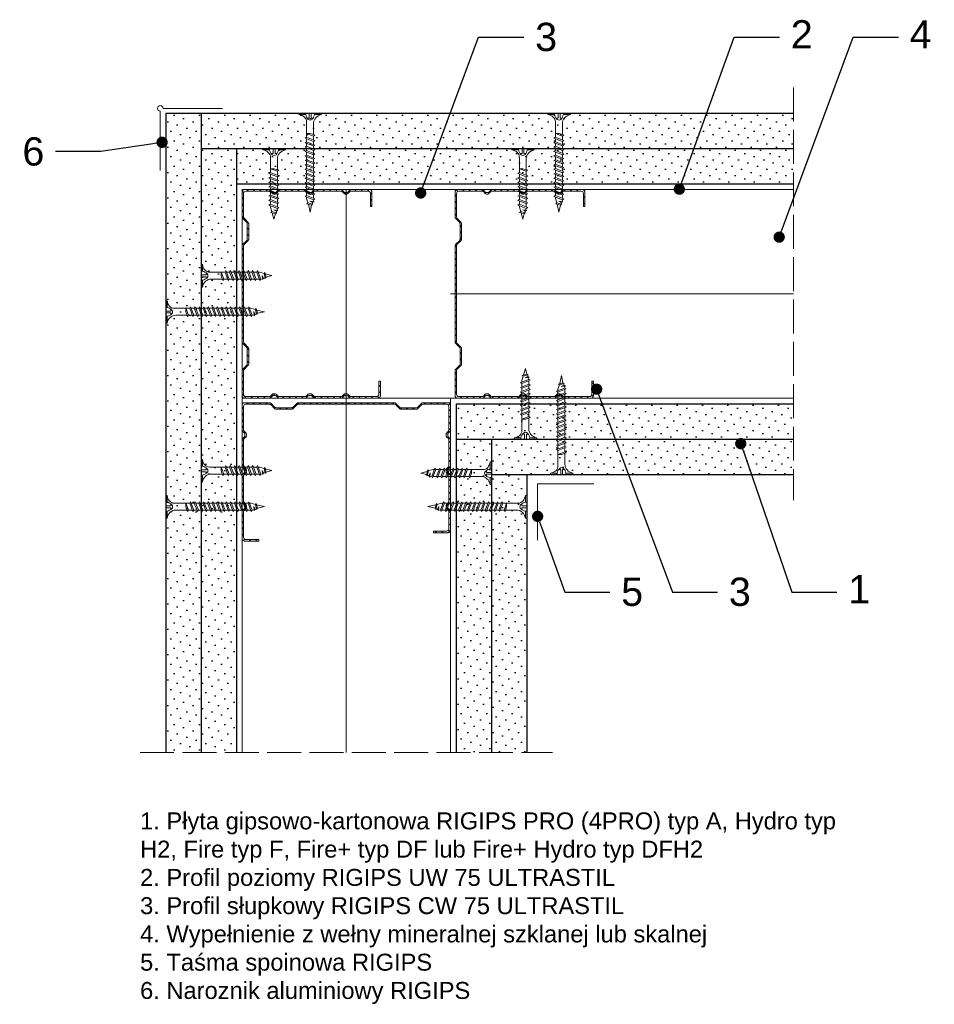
# Model space of a CAD drawing. Header units: millimetres. Extents: x 1613 to 2700, y 602 to 1530.
# Tile 2 of 4: x 1977 to 2301, y 620 to 968. Entities that reach past the tile are written whole.
import ezdxf
from ezdxf import colors
from ezdxf.entities.mleader import LeaderData, LeaderLine
from ezdxf.math import Vec2, Vec3

# ---------------------------------------------------------------- set-up
doc = ezdxf.new("R2010")
doc.units = ezdxf.units.MM
doc.linetypes.add('ACAD_ISO02W100', pattern=[15, 12, -3])
for name, color, linetype, lineweight in [('_ISOVER WELNA', 7, 'BATTING', 9), ('_RIGIPS AKCESORIA', 7, 'Continuous', 18), ('_RIGIPS G-K', 7, 'Continuous', 25), ('_RIGIPS PROFIL', 7, 'Continuous', 18), ('OPISY', 7, 'Continuous', 9), ('PRZERYWANA', 7, 'ACAD_ISO02W100', 9)]:
    doc.layers.add(name, color=color, linetype=linetype, lineweight=lineweight)
doc.styles.get("Standard").update_dxf_attribs({"font": 'arial.ttf'})
doc.linetypes.add('BATTING', pattern='A,0.00254,-2.54,[134,ltypeshp.shx,S=2.54,R=0,X=-2.54,Y=0],-5.08,[134,ltypeshp.shx,S=2.54,R=180,X=2.54,Y=0],-2.54', length=10.16254)
pattern_1 = [(45, (140.6125, -180.5183), (-1.122532, 3.367596), [0, -3.175])]
pattern_2 = [(45, (142.4125, -182.3183), (-1.122532, 3.367596), [0, -3.175])]

# ---------------------------------------------------------------- blocks, each defined once
blk = doc.blocks.new('TN 25')
at = {"layer": '_RIGIPS AKCESORIA'}
for p, q in [((0, -0.84), (0, 7.16)), ((0, 7.16), (0.46, 7.16)), ((0.46, 7.16), (0.46, 4.78)), ((0.46, 4.78), (0, 4.78)), ((0, 3.5), (1.77, 3.5)), ((1.77, 3.5), (1.77, 4.2)), ((3.02, 4.46), (8.47, 4.46)), ((7.12, 4.46), (7.12, 3.18)), ((8.03, 2.01), (7.12, 4.46)), ((8.47, 4.46), (8.79, 5)), ((9.61, 1.51), (8.47, 4.46)), ((8.79, 5), (9.93, 2.01)), ((9, 4.46), (10.1, 4.46)), ((10.1, 4.46), (10.41, 5)), ((11.23, 1.51), (10.1, 4.46)), ((10.41, 5), (11.56, 2.01)), ((10.62, 4.46), (11.67, 4.46)), ((11.67, 4.46), (11.99, 5)), ((12.81, 1.51), (11.67, 4.46)), ((11.99, 5), (13.14, 2.01)), ((12.2, 4.46), (13.21, 4.46)), ((13.21, 4.46), (13.52, 5)), ((14.34, 1.51), (13.21, 4.46)), ((13.52, 5), (14.67, 2.01)), ((13.73, 4.46), (14.8, 4.46)), ((14.8, 4.46), (15.12, 5)), ((15.94, 1.51), (14.8, 4.46)), ((15.12, 5), (16.26, 2.01)), ((15.33, 4.46), (16.42, 4.46)), ((16.42, 4.46), (16.73, 5)), ((17.55, 1.51), (16.42, 4.46)), ((16.73, 5), (17.88, 2.01)), ((16.94, 4.46), (17.99, 4.46)), ((17.99, 4.46), (18.31, 5)), ((19.13, 1.51), (17.99, 4.46)), ((18.31, 5), (19.45, 2.01)), ((18.52, 4.46), (19.68, 4.46)), ((19.68, 4.46), (20, 5)), ((20.82, 1.51), (19.68, 4.46)), ((20, 5), (21.14, 2.01)), ((20.21, 4.46), (20.7, 4.46)), ((20.7, 4.46), (22.28, 3.98)), ((22.28, 3.98), (22.56, 4.37)), ((22.7, 2.36), (22.28, 3.98)), ((22.56, 4.37), (23.03, 2.71)), ((22.71, 3.85), (25, 3.24)), ((0, 2.83), (1.77, 2.83)), ((0.46, 1.64), (0, 1.64)), ((0.46, -0.84), (0.46, 1.64)), ((1.77, 2.83), (1.77, 2.18)), ((7.49, 2.01), (3.55, 2.01)), ((7.12, 3.18), (7.65, 1.53)), ((7.65, 1.53), (8.03, 2.01)), ((9.41, 2.01), (8.03, 2.01)), ((9.93, 2.01), (9.61, 1.51)), ((11.04, 2.01), (9.93, 2.01)), ((11.56, 2.01), (11.23, 1.51)), ((12.61, 2.01), (11.56, 2.01)), ((13.14, 2.01), (12.81, 1.51)), ((14.15, 2.01), (13.14, 2.01)), ((14.67, 2.01), (14.34, 1.51)), ((15.74, 2.01), (14.67, 2.01)), ((16.26, 2.01), (15.94, 1.51)), ((17.36, 2.01), (16.26, 2.01)), ((17.88, 2.01), (17.55, 1.51)), ((18.93, 2.01), (17.88, 2.01)), ((19.45, 2.01), (19.13, 1.51)), ((19.45, 2.01), (20.62, 2.01)), ((21.14, 2.01), (20.82, 1.51)), ((21.14, 2.01), (21.81, 2.12)), ((21.85, 1.83), (21.67, 3.28)), ((21.67, 3.28), (22.14, 2.4)), ((22.14, 2.4), (21.85, 1.83)), ((22.7, 2.36), (22.14, 2.4)), ((23.03, 2.71), (22.7, 2.36)), ((25, 3.24), (23.03, 2.71)), ((0, -0.84), (0.46, -0.84))]:
    blk.add_line(p, q, dxfattribs=at)
for centre, major_axis, ratio, start_param, end_param in [((3.09, 7.67), (0.17, 3.2), 0.826134, 1.773653, 3.180586), ((-0.04, 0.9), (0, 3.93), 0.848176, -0.720942, -0.151112), ((1.66, 3.18), (0, 0.895), 0.848176, -1.552777, -0.720942), ((3.37, -1.57), (0.28, 3.57), 0.832181, 0.035984, 1.430787), ((-2.73, 15.91), (0, 14.76), 0.848176, 3.399396, 3.475072), ((0.59, 4.62), (0, 2.81), 0.848176, 3.475072, 3.862535), ((1.66, 3.18), (0, 0.895), 0.848176, 3.862535, 4.730408)]:
    blk.add_ellipse(centre, major_axis=major_axis, ratio=ratio, start_param=start_param, end_param=end_param, dxfattribs=at)
blk = doc.blocks.new('CW 75 ULTRASTIL')
h = blk.add_hatch()
h.set_pattern_fill('ANSI31', color=256, scale=0.5, style=0)
h.paths.add_polyline_path([(106.07, 103.31, -0.414214), (106.87, 104.11), (115.19, 104.11, -0.198912), (115.55, 103.96), (116.25, 103.25, 0.198912), (116.61, 103.11), (117.19, 103.11, 0.198912), (117.55, 103.25), (118.25, 103.96, -0.198912), (118.61, 104.11), (127.89, 104.11, -0.198912), (128.25, 103.96), (128.95, 103.25, 0.198912), (129.31, 103.11), (129.89, 103.11, 0.198912), (130.25, 103.25), (130.95, 103.96, -0.198912), (131.31, 104.11), (140.59, 104.11, -0.198912), (140.95, 103.96), (141.65, 103.25, 0.198912), (142.01, 103.11), (142.59, 103.11, 0.198912), (142.95, 103.25), (143.65, 103.96, -0.198912), (144.01, 104.11), (153.17, 104.11, -0.414214), (153.97, 103.31), (153.97, 98.66), (154.52, 98.66), (154.52, 103.86, 0.414214), (153.72, 104.66), (144.01, 104.66, 0.198912), (143.65, 104.51), (142.95, 103.8, -0.198912), (142.59, 103.66), (142.01, 103.66, -0.198912), (141.65, 103.8), (140.95, 104.51, 0.198912), (140.59, 104.66), (131.31, 104.66, 0.198912), (130.95, 104.51), (130.25, 103.8, -0.198912), (129.89, 103.66), (129.31, 103.66, -0.198912), (128.95, 103.8), (128.25, 104.51, 0.198912), (127.89, 104.66), (118.61, 104.66, 0.198912), (118.25, 104.51), (117.55, 103.8, -0.198912), (117.19, 103.66), (116.61, 103.66, -0.198912), (116.25, 103.8), (115.55, 104.51, 0.198912), (115.19, 104.66), (106.32, 104.66, 0.414214), (105.52, 103.86), (105.52, 94.86, 0.198912), (105.67, 94.51), (107.17, 93, -0.198912), (107.32, 92.65), (107.32, 87.06, -0.198912), (107.17, 86.71), (105.67, 85.2, 0.198912), (105.52, 84.85), (105.52, 50.66, 0.198912), (105.67, 50.31), (107.17, 48.8, -0.198912), (107.32, 48.45), (107.32, 42.86, -0.198912), (107.17, 42.51), (105.67, 41, 0.198912), (105.52, 40.65), (105.52, 31.66, 0.414214), (106.32, 30.86), (115.19, 30.86, 0.198912), (115.55, 31), (116.25, 31.71, -0.198912), (116.61, 31.86), (117.19, 31.86, -0.198912), (117.55, 31.71), (118.25, 31, 0.198912), (118.61, 30.86), (127.89, 30.86, 0.198912), (128.25, 31), (128.95, 31.71, -0.198912), (129.31, 31.86), (129.89, 31.86, -0.198912), (130.25, 31.71), (130.95, 31, 0.198912), (131.31, 30.86), (140.59, 30.86, 0.198912), (140.95, 31), (141.65, 31.71, -0.198912), (142.01, 31.86), (142.59, 31.86, -0.198912), (142.95, 31.71), (143.65, 31, 0.198912), (144.01, 30.86), (150.72, 30.86, 0.414214), (151.52, 31.66), (151.52, 36.86), (150.97, 36.86), (150.97, 32.21, -0.414214), (150.17, 31.41), (144.01, 31.41, -0.198912), (143.65, 31.55), (142.95, 32.26, 0.198912), (142.59, 32.41), (142.01, 32.41, 0.198912), (141.65, 32.26), (140.95, 31.55, -0.198912), (140.59, 31.41), (131.31, 31.41, -0.198912), (130.95, 31.55), (130.25, 32.26, 0.198912), (129.89, 32.41), (129.31, 32.41, 0.198912), (128.95, 32.26), (128.25, 31.55, -0.198912), (127.89, 31.41), (118.61, 31.41, -0.198912), (118.25, 31.55), (117.55, 32.26, 0.198912), (117.19, 32.41), (116.61, 32.41, 0.198912), (116.25, 32.26), (115.55, 31.55, -0.198912), (115.19, 31.41), (106.87, 31.41, -0.414214), (106.07, 32.21), (106.07, 40.65, -0.198912), (106.22, 41), (107.72, 42.51, 0.198912), (107.87, 42.86), (107.87, 48.45, 0.198912), (107.72, 48.8), (106.22, 50.31, -0.198912), (106.07, 50.66), (106.07, 84.85, -0.198912), (106.22, 85.2), (107.72, 86.71, 0.198912), (107.87, 87.06), (107.87, 92.65, 0.198912), (107.72, 93), (106.22, 94.51, -0.198912), (106.07, 94.86)])
at = {"layer": '_RIGIPS PROFIL'}
for p, q in [((115.19, 104.66), (106.32, 104.66)), ((127.89, 104.66), (118.61, 104.66)), ((131.31, 104.66), (140.59, 104.66)), ((153.72, 104.66), (144.01, 104.66)), ((105.52, 103.86), (105.52, 94.86)), ((106.07, 103.31), (106.07, 94.86)), ((115.19, 104.11), (106.87, 104.11)), ((115.55, 104.51), (116.25, 103.8)), ((115.55, 103.96), (116.25, 103.25)), ((117.19, 103.66), (116.61, 103.66)), ((117.19, 103.11), (116.61, 103.11)), ((118.25, 104.51), (117.55, 103.8)), ((118.25, 103.96), (117.55, 103.25)), ((127.89, 104.11), (118.61, 104.11)), ((128.25, 104.51), (128.95, 103.8)), ((128.25, 103.96), (128.95, 103.25)), ((129.89, 103.66), (129.31, 103.66)), ((129.89, 103.11), (129.31, 103.11)), ((130.95, 104.51), (130.25, 103.8)), ((130.95, 103.96), (130.25, 103.25)), ((131.31, 104.11), (140.59, 104.11)), ((140.95, 104.51), (141.65, 103.8)), ((140.95, 103.96), (141.65, 103.25)), ((142.59, 103.66), (142.01, 103.66)), ((142.59, 103.11), (142.01, 103.11)), ((143.65, 104.51), (142.95, 103.8)), ((143.65, 103.96), (142.95, 103.25)), ((153.17, 104.11), (144.01, 104.11)), ((153.97, 98.66), (153.97, 103.31)), ((154.52, 98.66), (154.52, 103.86)), ((153.97, 98.66), (154.52, 98.66)), ((107.17, 93), (105.67, 94.51)), ((107.72, 93), (106.22, 94.51)), ((107.32, 92.65), (107.32, 87.06)), ((107.87, 92.65), (107.87, 87.06)), ((105.52, 84.85), (105.52, 50.66)), ((107.17, 86.71), (105.67, 85.2)), ((106.07, 84.85), (106.07, 50.66)), ((107.72, 86.71), (106.22, 85.2)), ((107.17, 48.8), (105.67, 50.31)), ((107.72, 48.8), (106.22, 50.31)), ((107.32, 42.86), (107.32, 48.45)), ((107.87, 42.86), (107.87, 48.45)), ((107.17, 42.51), (105.67, 41)), ((107.72, 42.51), (106.22, 41)), ((105.52, 31.66), (105.52, 40.65)), ((106.07, 32.21), (106.07, 40.65)), ((150.97, 36.86), (150.97, 32.21)), ((150.97, 36.86), (151.52, 36.86)), ((151.52, 36.86), (151.52, 31.66)), ((115.19, 31.41), (106.87, 31.41)), ((115.55, 31.55), (116.25, 32.26)), ((115.55, 31), (116.25, 31.71)), ((117.19, 32.41), (116.61, 32.41)), ((117.19, 31.86), (116.61, 31.86)), ((118.25, 31.55), (117.55, 32.26)), ((118.25, 31), (117.55, 31.71)), ((127.89, 31.41), (118.61, 31.41)), ((128.25, 31.55), (128.95, 32.26)), ((128.25, 31), (128.95, 31.71)), ((129.89, 32.41), (129.31, 32.41)), ((129.89, 31.86), (129.31, 31.86)), ((130.95, 31.55), (130.25, 32.26)), ((130.95, 31), (130.25, 31.71)), ((131.31, 31.41), (140.59, 31.41)), ((140.95, 31.55), (141.65, 32.26)), ((140.95, 31), (141.65, 31.71)), ((142.59, 32.41), (142.01, 32.41)), ((142.59, 31.86), (142.01, 31.86)), ((143.65, 31.55), (142.95, 32.26)), ((143.65, 31), (142.95, 31.71)), ((150.17, 31.41), (144.01, 31.41)), ((115.19, 30.86), (106.32, 30.86)), ((127.89, 30.86), (118.61, 30.86)), ((131.31, 30.86), (140.59, 30.86)), ((150.72, 30.86), (144.01, 30.86))]:
    blk.add_line(p, q, dxfattribs=at)
for centre, radius, start, end in [((106.32, 103.86), 0.8, 90, 180), ((115.19, 104.16), 0.5, 45, 90), ((118.61, 104.16), 0.5, 90, 135), ((127.89, 104.16), 0.5, 45, 90), ((131.31, 104.16), 0.5, 90, 135), ((140.59, 104.16), 0.5, 45, 90), ((144.01, 104.16), 0.5, 90, 135), ((153.72, 103.86), 0.8, 0, 90), ((106.87, 103.31), 0.8, 90, 180), ((115.19, 103.61), 0.5, 45, 90), ((116.61, 104.16), 0.5, 225, 270), ((116.61, 103.61), 0.5, 225, 270), ((117.19, 104.16), 0.5, 270, 315), ((117.19, 103.61), 0.5, 270, 315), ((118.61, 103.61), 0.5, 90, 135), ((127.89, 103.61), 0.5, 45, 90), ((129.31, 104.16), 0.5, 225, 270), ((129.31, 103.61), 0.5, 225, 270), ((129.89, 104.16), 0.5, 270, 315), ((129.89, 103.61), 0.5, 270, 315), ((131.31, 103.61), 0.5, 90, 135), ((140.59, 103.61), 0.5, 45, 90), ((142.01, 104.16), 0.5, 225, 270), ((142.01, 103.61), 0.5, 225, 270), ((142.59, 104.16), 0.5, 270, 315), ((142.59, 103.61), 0.5, 270, 315), ((144.01, 103.61), 0.5, 90, 135), ((153.17, 103.31), 0.8, 0, 90), ((106.02, 94.86), 0.5, 180, 225), ((106.57, 94.86), 0.5, 180, 225), ((106.82, 92.65), 0.5, 0, 45), ((107.37, 92.65), 0.5, 0, 45), ((106.02, 84.85), 0.5, 135, 180), ((106.57, 84.85), 0.5, 135, 180), ((106.82, 87.06), 0.5, 315, 0), ((107.37, 87.06), 0.5, 315, 0), ((106.02, 50.66), 0.5, 180, 225), ((106.57, 50.66), 0.5, 180, 225), ((106.82, 48.45), 0.5, 0, 45), ((107.37, 48.45), 0.5, 0, 45), ((106.82, 42.86), 0.5, 315, 0), ((107.37, 42.86), 0.5, 315, 0), ((106.02, 40.65), 0.5, 135, 180), ((106.57, 40.65), 0.5, 135, 180), ((106.32, 31.66), 0.8, 180, 270), ((106.87, 32.21), 0.8, 180, 270), ((115.19, 31.91), 0.5, 270, 315), ((116.61, 31.91), 0.5, 90, 135), ((116.61, 31.36), 0.5, 90, 135), ((117.19, 31.91), 0.5, 45, 90), ((117.19, 31.36), 0.5, 45, 90), ((118.61, 31.91), 0.5, 225, 270), ((127.89, 31.91), 0.5, 270, 315), ((129.31, 31.91), 0.5, 90, 135), ((129.31, 31.36), 0.5, 90, 135), ((129.89, 31.91), 0.5, 45, 90), ((129.89, 31.36), 0.5, 45, 90), ((131.31, 31.91), 0.5, 225, 270), ((140.59, 31.91), 0.5, 270, 315), ((142.01, 31.91), 0.5, 90, 135), ((142.01, 31.36), 0.5, 90, 135), ((142.59, 31.91), 0.5, 45, 90), ((142.59, 31.36), 0.5, 45, 90), ((144.01, 31.91), 0.5, 225, 270), ((150.17, 32.21), 0.8, 270, 0), ((150.72, 31.66), 0.8, 270, 0), ((115.19, 31.36), 0.5, 270, 315), ((118.61, 31.36), 0.5, 225, 270), ((127.89, 31.36), 0.5, 270, 315), ((131.31, 31.36), 0.5, 225, 270), ((140.59, 31.36), 0.5, 270, 315), ((144.01, 31.36), 0.5, 225, 270)]:
    blk.add_arc(centre, radius, start, end, dxfattribs=at)
blk = doc.blocks.new('TN 35')
at = {"layer": '_RIGIPS AKCESORIA'}
for p, q in [((0, -0.84), (0, 7.16)), ((0, 7.16), (0.46, 7.16)), ((0.46, 7.16), (0.46, 4.78)), ((0.46, 4.78), (0, 4.78)), ((0, 3.5), (1.77, 3.5)), ((1.77, 3.5), (1.77, 4.2)), ((3.02, 4.46), (8.47, 4.46)), ((7.12, 4.46), (7.12, 3.18)), ((8.03, 2.01), (7.12, 4.46)), ((8.47, 4.46), (8.79, 5)), ((9.61, 1.51), (8.47, 4.46)), ((8.79, 5), (9.93, 2.01)), ((9, 4.46), (10.1, 4.46)), ((10.1, 4.46), (10.41, 5)), ((11.23, 1.51), (10.1, 4.46)), ((10.41, 5), (11.56, 2.01)), ((10.62, 4.46), (11.67, 4.46)), ((11.67, 4.46), (11.99, 5)), ((12.81, 1.51), (11.67, 4.46)), ((11.99, 5), (13.14, 2.01)), ((12.2, 4.46), (13.21, 4.46)), ((13.21, 4.46), (13.52, 5)), ((14.34, 1.51), (13.21, 4.46)), ((13.52, 5), (14.67, 2.01)), ((13.73, 4.46), (14.8, 4.46)), ((14.8, 4.46), (15.12, 5)), ((15.94, 1.51), (14.8, 4.46)), ((15.12, 5), (16.26, 2.01)), ((15.33, 4.46), (16.42, 4.46)), ((16.42, 4.46), (16.73, 5)), ((17.55, 1.51), (16.42, 4.46)), ((16.73, 5), (17.88, 2.01)), ((16.94, 4.46), (17.99, 4.46)), ((17.99, 4.46), (18.31, 5)), ((19.13, 1.51), (17.99, 4.46)), ((18.31, 5), (19.45, 2.01)), ((18.52, 4.46), (19.57, 4.46)), ((19.57, 4.46), (19.88, 5)), ((20.7, 1.51), (19.57, 4.46)), ((19.88, 5), (21.03, 2.01)), ((20.09, 4.46), (21.14, 4.46)), ((21.14, 4.46), (21.46, 5)), ((22.28, 1.51), (21.14, 4.46)), ((21.46, 5), (22.6, 2.01)), ((21.67, 4.46), (22.72, 4.46)), ((22.72, 4.46), (23.03, 5)), ((23.85, 1.51), (22.72, 4.46)), ((23.03, 5), (24.18, 2.01)), ((23.24, 4.46), (24.29, 4.46)), ((24.29, 4.46), (24.61, 5)), ((25.43, 1.51), (24.29, 4.46)), ((24.61, 5), (25.75, 2.01)), ((24.81, 4.46), (25.87, 4.46)), ((25.87, 4.46), (26.18, 5)), ((27, 1.51), (25.87, 4.46)), ((26.18, 5), (27.33, 2.01)), ((26.39, 4.46), (27.44, 4.46)), ((27.44, 4.46), (27.76, 5)), ((28.58, 1.51), (27.44, 4.46)), ((27.76, 5), (28.9, 2.01)), ((27.96, 4.46), (29.13, 4.46)), ((29.13, 4.46), (29.45, 5)), ((30.27, 1.51), (29.13, 4.46)), ((29.45, 5), (30.59, 2.01)), ((29.65, 4.46), (30.15, 4.46)), ((30.15, 4.46), (31.73, 3.98)), ((31.73, 3.98), (32.01, 4.37)), ((32.15, 2.36), (31.73, 3.98)), ((32.01, 4.37), (32.48, 2.71)), ((32.16, 3.85), (35, 3.24)), ((0, 2.83), (1.77, 2.83)), ((0.46, 1.64), (0, 1.64)), ((0.46, -0.84), (0.46, 1.64)), ((1.77, 2.83), (1.77, 2.18)), ((7.49, 2.01), (3.55, 2.01)), ((7.12, 3.18), (7.65, 1.53)), ((7.65, 1.53), (8.03, 2.01)), ((9.41, 2.01), (8.03, 2.01)), ((9.93, 2.01), (9.61, 1.51)), ((11.04, 2.01), (9.93, 2.01)), ((11.56, 2.01), (11.23, 1.51)), ((12.61, 2.01), (11.56, 2.01)), ((13.14, 2.01), (12.81, 1.51)), ((14.15, 2.01), (13.14, 2.01)), ((14.67, 2.01), (14.34, 1.51)), ((15.74, 2.01), (14.67, 2.01)), ((16.26, 2.01), (15.94, 1.51)), ((17.36, 2.01), (16.26, 2.01)), ((17.88, 2.01), (17.55, 1.51)), ((18.93, 2.01), (17.84, 2.01)), ((19.45, 2.01), (19.13, 1.51)), ((20.51, 2.01), (19.41, 2.01)), ((21.03, 2.01), (20.7, 1.51)), ((22.08, 2.01), (20.99, 2.01)), ((22.6, 2.01), (22.28, 1.51)), ((23.66, 2.01), (22.56, 2.01)), ((24.18, 2.01), (23.85, 1.51)), ((25.23, 2.01), (24.14, 2.01)), ((25.75, 2.01), (25.43, 1.51)), ((26.81, 2.01), (25.71, 2.01)), ((27.33, 2.01), (27, 1.51)), ((28.38, 2.01), (27.33, 2.01)), ((28.9, 2.01), (28.58, 1.51)), ((28.9, 2.01), (30.07, 2.01)), ((30.59, 2.01), (30.27, 1.51)), ((30.59, 2.01), (31.26, 2.12)), ((31.3, 1.83), (31.12, 3.28)), ((31.12, 3.28), (31.59, 2.4)), ((31.59, 2.4), (31.3, 1.83)), ((32.15, 2.36), (31.59, 2.4)), ((32.48, 2.71), (32.15, 2.36)), ((35, 3.24), (32.48, 2.71)), ((0, -0.84), (0.46, -0.84))]:
    blk.add_line(p, q, dxfattribs=at)
for centre, major_axis, ratio, start_param, end_param in [((3.09, 7.67), (0.17, 3.2), 0.826134, 1.773653, 3.180586), ((-0.04, 0.9), (0, 3.93), 0.848176, -0.720942, -0.151112), ((1.66, 3.18), (0, 0.895), 0.848176, -1.552777, -0.720942), ((3.37, -1.57), (0.28, 3.57), 0.832181, 0.035984, 1.430787), ((-2.73, 15.91), (0, 14.76), 0.848176, 3.399396, 3.475072), ((0.59, 4.62), (0, 2.81), 0.848176, 3.475072, 3.862535), ((1.66, 3.18), (0, 0.895), 0.848176, 3.862535, 4.730408)]:
    blk.add_ellipse(centre, major_axis=major_axis, ratio=ratio, start_param=start_param, end_param=end_param, dxfattribs=at)
blk = doc.blocks.new('naroznik')
at = {"layer": '_RIGIPS AKCESORIA'}
for p, q in [((429.5, 69.65), (429.5, 90.65)), ((430.5, 91.65), (451.5, 91.65))]:
    blk.add_line(p, q, dxfattribs=at)
blk.add_arc((429.5, 91.65), 1, 0, 270, dxfattribs=at)
blk = doc.blocks.new('_Dot')
at = {"color": 0, "linetype": 'ByBlock', "lineweight": -2}
blk.add_line((-0.5, 0), (-1, 0), dxfattribs=at)
at = {"color": 0, "linetype": 'ByBlock', "const_width": 0.5}
blk.add_lwpolyline([(-0.25, 0, 1), (0.25, 0, 1)], format="xyb", close=True, dxfattribs=at)

msp = doc.modelspace()

# ---------------------------------------------------------------- hatches: boundary and pattern name
at = {"layer": '_RIGIPS G-K'}
h = msp.add_hatch(dxfattribs=at)
h.set_pattern_fill('DOTS', color=256, scale=2, angle=45, style=0)
h.set_pattern_definition(pattern_1)
h.paths.add_polyline_path([(2041.65, 934.87), (2029.15, 934.87), (2029.15, 708.66), (2041.65, 708.66)])
h = msp.add_hatch(dxfattribs=at)
h.set_pattern_fill('DOTS', color=256, scale=2, angle=45, style=0)
h.set_pattern_definition(pattern_1)
h.paths.add_polyline_path([(2251.35, 934.87), (2041.65, 934.87), (2041.65, 922.37), (2251.35, 922.37)])
h = msp.add_hatch(dxfattribs=at)
h.set_pattern_fill('DOTS', color=256, scale=2, angle=45, style=0)
h.set_pattern_definition(pattern_1)
h.paths.add_polyline_path([(2054.15, 922.37), (2041.65, 922.37), (2041.65, 708.66), (2054.15, 708.66)])
h = msp.add_hatch(dxfattribs=at)
h.set_pattern_fill('DOTS', color=256, scale=2, angle=45, style=0)
h.set_pattern_definition(pattern_1)
h.paths.add_polyline_path([(2251.35, 922.37), (2054.15, 922.37), (2054.15, 909.87), (2251.35, 909.87)])
h = msp.add_hatch(dxfattribs=at)
h.set_pattern_fill('DOTS', color=256, scale=2, angle=45, style=0)
h.set_pattern_definition([(45, (389.452, -683.798), (-1.122532, 3.367596), [0, -3.175])])
h.paths.add_polyline_path([(2251.35, 832.07), (2131.95, 832.07), (2131.95, 819.57), (2251.35, 819.57)])
h = msp.add_hatch(dxfattribs=at)
h.set_pattern_fill('DOTS', color=256, scale=2, angle=45, style=0)
h.set_pattern_definition(pattern_2)
h.paths.add_polyline_path([(2144.45, 819.57), (2131.95, 819.57), (2131.95, 708.66), (2144.45, 708.66)])
h = msp.add_hatch(dxfattribs=at)
h.set_pattern_fill('DOTS', color=256, scale=2, angle=45, style=0)
h.set_pattern_definition([(45, (389.452, -207.3183), (-1.122532, 3.367596), [0, -3.175])])
h.paths.add_polyline_path([(2251.35, 819.57), (2144.45, 819.57), (2144.45, 807.07), (2251.35, 807.07)])
h = msp.add_hatch(dxfattribs=at)
h.set_pattern_fill('DOTS', color=256, scale=2, angle=45, style=0)
h.set_pattern_definition(pattern_2)
h.paths.add_polyline_path([(2156.95, 807.07), (2144.45, 807.07), (2144.45, 708.66), (2156.95, 708.66)])

# ---------------------------------------------------------------- linework, layer by layer
at = {"layer": '_ISOVER WELNA', "ltscale": 3.6}
for p, q in [((2093.05, 907.87), (2093.05, 708.66)), ((2251.35, 870.97), (2129.95, 870.97))]:
    msp.add_line(p, q, dxfattribs=at)
at = {"layer": '_RIGIPS AKCESORIA'}
msp.add_lwpolyline([(2160.71, 783.78), (2160.71, 803.78), (2180.71, 803.78)], dxfattribs=at)
at = {"layer": '_RIGIPS G-K'}
for p, q in [((2029.15, 934.87), (2029.15, 708.66)), ((2029.15, 934.87), (2251.35, 934.87)), ((2041.65, 934.87), (2041.65, 708.66)), ((2041.65, 922.37), (2251.35, 922.37)), ((2054.15, 922.37), (2054.15, 708.66)), ((2054.15, 909.87), (2251.35, 909.87)), ((2131.95, 832.07), (2131.95, 708.66)), ((2131.95, 832.07), (2251.35, 832.07)), ((2131.95, 819.57), (2251.35, 819.57)), ((2144.45, 819.57), (2144.45, 708.66)), ((2144.45, 807.07), (2251.35, 807.07)), ((2156.95, 807.07), (2156.95, 708.66))]:
    msp.add_line(p, q, dxfattribs=at)
at = {"layer": '_RIGIPS PROFIL'}
for p, q in [((2056.15, 907.87), (2056.15, 708.66)), ((2056.15, 907.87), (2251.35, 907.87)), ((2056.15, 834.07), (2251.35, 834.07)), ((2129.95, 834.07), (2129.95, 708.66))]:
    msp.add_line(p, q, dxfattribs=at)
at = {"layer": 'PRZERYWANA'}
for p, q in [((2251.35, 943.97), (2251.35, 797.97)), ((2020.05, 708.66), (2166.05, 708.66))]:
    msp.add_line(p, q, dxfattribs=at)

# ---------------------------------------------------------------- block references
at = {"layer": '_RIGIPS AKCESORIA'}
for name, p in [('naroznik', (1597.71, 844.97)), ('TN 25', (2041.65, 874.19)), ('TN 35', (2029.15, 861.41)), ('TN 25', (2041.65, 805.22)), ('TN 35', (2029.15, 792.44))]:
    msp.add_blockref(name, p, dxfattribs=at)
at = {"layer": '_RIGIPS AKCESORIA', "xscale": -1, "rotation": 90}
for name, p in [('TN 35', (2083.47, 934.87)), ('TN 35', (2171.57, 934.87)), ('TN 25', (2070.69, 922.37)), ('TN 25', (2158.79, 922.37))]:
    msp.add_blockref(name, p, dxfattribs=at)
at = {"layer": '_RIGIPS AKCESORIA', "rotation": 90}
for name, p in [('TN 25', (2159.69, 819.57)), ('TN 35', (2172.47, 807.07))]:
    msp.add_blockref(name, p, dxfattribs=at)
at = {"layer": '_RIGIPS AKCESORIA', "xscale": -1}
for name, p in [('TN 25', (2144.45, 804.32)), ('TN 35', (2156.95, 792.44))]:
    msp.add_blockref(name, p, dxfattribs=at)
at = {"layer": '_RIGIPS PROFIL', "xscale": -1}
for p, rotation in [((1950.63, 938.72), 180), ((2026.03, 938.72), 180), ((2160.81, 937.99), 90)]:
    msp.add_blockref('CW 75 ULTRASTIL', p, dxfattribs=dict(at, rotation=rotation))

# ---------------------------------------------------------------- texts
at = {"insert": (2020.05, 687.48), "char_height": 6, "width": 260.4844, "attachment_point": 1}
msp.add_mtext('1. Płyta gipsowo-kartonowa RIGIPS PRO (4PRO) typ A, Hydro typ H2, Fire typ F, Fire+ typ DF lub Fire+ Hydro typ DFH2\\P2. Profil poziomy RIGIPS UW 75 ULTRASTIL\\P3. Profil słupkowy RIGIPS CW 75 ULTRASTIL\\P4. Wypełnienie z wełny mineralnej szklanej lub skalnej\\P5. Taśma spoinowa RIGIPS\\P6. Naroznik aluminiowy RIGIPS', dxfattribs=at)

# ---------------------------------------------------------------- leaders
at = {"layer": 'OPISY'}
ml = msp.add_multileader_mtext('Standard', dxfattribs=at)
ml.set_content('3', color=256)
ml.set_leader_properties()
ml.set_arrow_properties(name='DOT')
ml.build(insert=Vec2(0, 0))
ctx = ml.context
ctx.base_point, ctx.char_height, ctx.landing_gap_size, ctx.plane_origin = Vec3(2155.92, 961.82), 10, 4, Vec3(1963.33, 1105.48)
notes = []
notes.append((ctx, [(0, (1, 1, 0), (2139.92, 961.82), (1, 0), 16, [(0, [(2119.39, 906.67)], 0, [])])]))
ctx.mtext.insert, ctx.mtext.flow_direction = Vec3(2159.92, 966.91), 5
ml = msp.add_multileader_mtext('Standard', dxfattribs=at)
ml.set_content('2', color=256)
ml.set_leader_properties()
ml.set_arrow_properties(name='DOT')
ml.build(insert=Vec2(0, 0))
ctx = ml.context
ctx.base_point, ctx.char_height, ctx.landing_gap_size, ctx.plane_origin = Vec3(2246.43, 961.82), 10, 4, Vec3(2053.84, 1105.48)
notes.append((ctx, [(0, (1, 1, 0), (2230.43, 961.82), (1, 0), 16, [(0, [(2210.97, 908.03)], 0, [])])]))
ctx.mtext.insert, ctx.mtext.flow_direction = Vec3(2250.43, 967.82), 5
ml = msp.add_multileader_mtext('Standard', dxfattribs=at)
ml.set_content('4', color=256)
ml.set_leader_properties()
ml.set_arrow_properties(name='DOT')
ml.build(insert=Vec2(0, 0))
ctx = ml.context
ctx.base_point, ctx.char_height, ctx.landing_gap_size, ctx.plane_origin = Vec3(2288.52, 961.82), 10, 4, Vec3(2095.93, 1105.48)
notes.append((ctx, [(0, (1, 1, 0), (2272.52, 961.82), (1, 0), 16, [(0, [(2246.33, 891.05)], 0, [])])]))
ctx.mtext.insert, ctx.mtext.flow_direction = Vec3(2292.52, 967.82), 5
ml = msp.add_multileader_mtext('Standard', dxfattribs=at)
ml.set_content('6', color=256)
ml.set_leader_properties()
ml.set_arrow_properties(name='DOT')
ml.build(insert=Vec2(0, 0))
ctx = ml.context
ctx.base_point, ctx.char_height, ctx.landing_gap_size, ctx.plane_origin = Vec3(1975.55, 921.3), 10, 4, Vec3(2182.74, 1064.96)
ctx.text_align_type = 2
notes.append((ctx, [(0, (1, 1, 0), (2006.15, 921.3), (-1, 0), 16, [(0, [(2027.85, 924.61)], 0, [])])]))
ctx.mtext.insert, ctx.mtext.alignment, ctx.mtext.flow_direction = Vec3(1986.15, 926.39), 3, 5
ml = msp.add_multileader_mtext('Standard', dxfattribs=at)
ml.set_content('3', color=256)
ml.set_leader_properties()
ml.set_arrow_properties(name='DOT')
ml.build(insert=Vec2(0, 0))
ctx = ml.context
ctx.base_point, ctx.char_height, ctx.landing_gap_size, ctx.plane_origin = Vec3(2224.51, 765.47), 10, 4, Vec3(2031.92, 621.81)
notes.append((ctx, [(0, (1, 1, 0), (2208.51, 765.47), (1, 0), 16, [(0, [(2181.69, 837.25)], 0, [])])]))
ctx.mtext.insert, ctx.mtext.flow_direction = Vec3(2228.51, 770.56), 5
ml = msp.add_multileader_mtext('Standard', dxfattribs=at)
ml.set_content('1', color=256)
ml.set_leader_properties()
ml.set_arrow_properties(name='DOT')
ml.build(insert=Vec2(0, 0))
ctx = ml.context
ctx.base_point, ctx.char_height, ctx.landing_gap_size, ctx.plane_origin = Vec3(2266.76, 765.47), 10, 4, Vec3(2074.17, 621.81)
notes.append((ctx, [(0, (1, 1, 0), (2250.76, 765.47), (1, 0), 16, [(0, [(2232.72, 817.98)], 0, [])])]))
ctx.mtext.insert, ctx.mtext.flow_direction = Vec3(2270.76, 771.47), 5
ml = msp.add_multileader_mtext('Standard', dxfattribs=at)
ml.set_content('5', color=256)
ml.set_leader_properties()
ml.set_arrow_properties(name='DOT')
ml.build(insert=Vec2(0, 0))
ctx = ml.context
ctx.base_point, ctx.char_height, ctx.landing_gap_size, ctx.plane_origin = Vec3(2186.39, 765.47), 10, 4, Vec3(1993.81, 621.81)
notes.append((ctx, [(0, (1, 1, 0), (2170.39, 765.47), (1, 0), 16, [(0, [(2160.8, 792.24)], 0, [])])]))
ctx.mtext.insert, ctx.mtext.flow_direction = Vec3(2190.39, 770.55), 5
for ctx, leaders in notes:
    for number, flags, end, landing, length, lines in leaders:
        leader = LeaderData()
        leader.index, (leader.has_last_leader_line, leader.has_dogleg_vector, leader.attachment_direction) = number, flags
        leader.last_leader_point, leader.dogleg_vector, leader.dogleg_length = Vec3(end), Vec3(landing), length
        for number, points, colour, breaks in lines:
            line = LeaderLine()
            line.index, line.vertices, line.color, line.breaks = number, Vec3.list(points), colors.encode_raw_color(colour), breaks
            leader.lines.append(line)
        ctx.leaders.append(leader)

doc.saveas('drawing.dxf')
